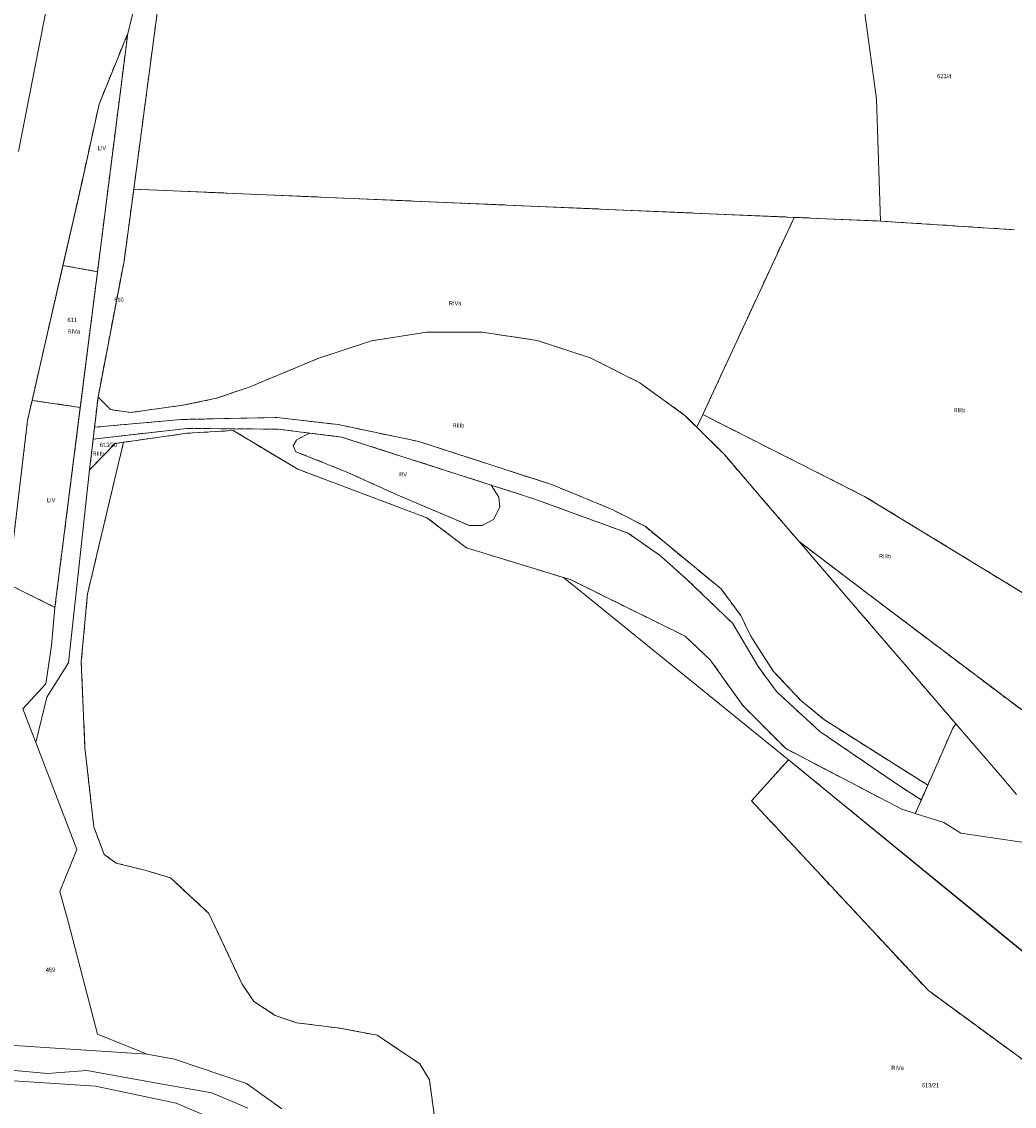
# Model space of a CAD drawing. Header units: metres. Extents: x 7496145 to 7500200, y 5498500 to 5502080.
# Tile 138 of 202: x 7498358 to 7498707, y 5500812 to 5501194. Entities that reach past the tile are written whole.
import ezdxf
from ezdxf.enums import TextEntityAlignment as Align

# ---------------------------------------------------------------- set-up
doc = ezdxf.new("R2010")
doc.units = ezdxf.units.M
doc.header["$MEASUREMENT"] = 0
for name, pattern in [('2.25_0.75', [3, 2.25, -0.75]), ('219-1000', [0]), ('egug-1000', [0])]:
    doc.linetypes.add(name, pattern=pattern)
for name, color, linetype in [('209-oznaczenie konturu klasyfikacyjnego', 7, 'CONTINUOUS'), ('211-numer działki ewidencyjnej', 7, 'CONTINUOUS'), ('217-kontur klasyfikacyjny', 7, 'CONTINUOUS'), ('218-kontur użytku gruntowego', 7, 'CONTINUOUS'), ('219-działka ewidencyjna', 7, 'CONTINUOUS')]:
    doc.layers.add(name, color=color, linetype=linetype)
doc.styles.get("Standard").update_dxf_attribs({"font": 'Working1250', "width": 0.75})

msp = doc.modelspace()

# ---------------------------------------------------------------- linework, layer by layer
at = {"layer": '217-kontur klasyfikacyjny', "color": 3, "linetype": '2.25_0.75', "lineweight": 18, "flags": 128}
for points in [[(7498407.62, 5501211.67), (7498397.49, 5501135.35)], [(7498384.72, 5501106.28), (7498395.36, 5501190.19)], [(7498395.36, 5501190.19), (7498385.28, 5501165.33)], [(7498385.28, 5501165.33), (7498378.94, 5501136.46)], [(7498378.94, 5501136.46), (7498372.55, 5501108.47)], [(7498397.49, 5501135.35), (7498394.07, 5501110.01)], [(7498629.99, 5501125.42), (7498397.49, 5501135.35)], [(7498597.81, 5501055.93), (7498629.99, 5501125.42)], [(7498629.99, 5501125.42), (7498660.37, 5501124.12)], [(7498660.37, 5501124.12), (7498707.58, 5501121.05)], [(7498394.07, 5501110.01), (7498384.91, 5501062.13)], [(7498372.55, 5501108.47), (7498361.69, 5501060.96)], [(7498372.55, 5501108.47), (7498384.72, 5501106.28)], [(7498378.66, 5501058.49), (7498384.72, 5501106.28)], [(7498500.56, 5501084.99), (7498481.21, 5501081.88)], [(7498520.15, 5501085.02), (7498500.56, 5501084.99)], [(7498539.51, 5501082.01), (7498520.15, 5501085.02)], [(7498481.21, 5501081.88), (7498462.59, 5501075.8)], [(7498558.16, 5501075.98), (7498539.51, 5501082.01)], [(7498462.59, 5501075.8), (7498438.08, 5501065.61)], [(7498575.64, 5501067.13), (7498558.16, 5501075.98)], [(7498438.08, 5501065.61), (7498426.62, 5501061.68)], [(7498591.53, 5501055.67), (7498575.64, 5501067.13)], [(7498361.69, 5501060.96), (7498360.06, 5501053.81)], [(7498378.66, 5501058.49), (7498361.69, 5501060.96)], [(7498384.91, 5501062.13), (7498383.68, 5501051.47)], [(7498389.32, 5501057.7), (7498384.91, 5501062.13)], [(7498426.62, 5501061.68), (7498414.77, 5501059.24)], [(7498369.72, 5500988.02), (7498378.66, 5501058.49)], [(7498396.29, 5501056.65), (7498389.32, 5501057.7)], [(7498414.77, 5501059.24), (7498396.29, 5501056.65)], [(7498360.06, 5501053.81), (7498353.31, 5500996.25)], [(7498383.68, 5501051.47), (7498414.2, 5501054.21)], [(7498414.2, 5501054.21), (7498447.84, 5501054.92)], [(7498447.84, 5501054.92), (7498469.5, 5501052.42)], [(7498469.5, 5501052.42), (7498497.89, 5501046.44)], [(7498595.75, 5501051.47), (7498591.53, 5501055.67)], [(7498595.75, 5501051.47), (7498597.81, 5501055.93)], [(7498654.76, 5501027.14), (7498597.81, 5501055.93)], [(7498416.2, 5501051.07), (7498383.19, 5501047.29)], [(7498416.16, 5501049.34), (7498397.67, 5501046.75)], [(7498432.49, 5501050.33), (7498416.16, 5501049.34)], [(7498448.24, 5501050.8), (7498416.2, 5501051.07)], [(7498455.2, 5501036.66), (7498432.49, 5501050.33)], [(7498459.32, 5501049.43), (7498448.24, 5501050.8)], [(7498454.84, 5501047.03), (7498459.32, 5501049.43)], [(7498470.65, 5501048.04), (7498459.32, 5501049.43)], [(7498605.41, 5501041.84), (7498595.75, 5501051.47)], [(7498393.88, 5501046.22), (7498381.22, 5500992.78)], [(7498383.19, 5501047.29), (7498381.94, 5501036.47)], [(7498381.94, 5501036.47), (7498390.99, 5501045.81)], [(7498390.99, 5501045.81), (7498393.88, 5501046.22)], [(7498397.67, 5501046.75), (7498393.88, 5501046.22)], [(7498453.59, 5501044.96), (7498454.84, 5501047.03)], [(7498454.58, 5501042.84), (7498453.59, 5501044.96)], [(7498523.34, 5501031.1), (7498470.65, 5501048.04)], [(7498497.89, 5501046.44), (7498544.88, 5501031.21)], [(7498472.26, 5501035.82), (7498454.58, 5501042.84)], [(7498621.7, 5501022.88), (7498605.41, 5501041.84)], [(7498500.7, 5501019.61), (7498455.2, 5501036.66)], [(7498490.28, 5501027.67), (7498472.26, 5501035.82)], [(7498538.64, 5501026.18), (7498523.34, 5501031.1)], [(7498523.34, 5501031.1), (7498525.96, 5501026.85)], [(7498544.88, 5501031.21), (7498565.92, 5501022.52)], [(7498515.67, 5501016.87), (7498490.28, 5501027.67)], [(7498525.96, 5501026.85), (7498526.35, 5501023.49)], [(7498571.5, 5501014.14), (7498538.64, 5501026.18)], [(7498722, 5500986.1), (7498654.76, 5501027.14)], [(7498526.35, 5501023.49), (7498524.16, 5501018.94)], [(7498565.92, 5501022.52), (7498577.49, 5501016.58)], [(7498631.76, 5501011.18), (7498621.7, 5501022.88)], [(7498514.59, 5501009.02), (7498500.7, 5501019.61)], [(7498524.16, 5501018.94), (7498520.09, 5501016.87)], [(7498520.09, 5501016.87), (7498515.67, 5501016.87)], [(7498582.98, 5501006.19), (7498571.5, 5501014.14)], [(7498577.49, 5501016.58), (7498604.29, 5500994.51)], [(7498656.32, 5500992.52), (7498631.76, 5501011.18)], [(7498631.76, 5501011.18), (7498638, 5501003.92)], [(7498548.82, 5500998.53), (7498514.59, 5501009.02)], [(7498592.14, 5500998.02), (7498582.98, 5501006.19)], [(7498638, 5501003.92), (7498654.29, 5500984.95)], [(7498353.31, 5500996.25), (7498369.72, 5500988.02)], [(7498551.21, 5500997.8), (7498548.82, 5500998.53)], [(7498591.59, 5500977.88), (7498551.21, 5500997.8)], [(7498608.25, 5500982.46), (7498592.14, 5500998.02)], [(7498381.22, 5500992.78), (7498379.02, 5500968.84)], [(7498604.29, 5500994.51), (7498611.19, 5500985.15)], [(7498705.28, 5500955.53), (7498656.32, 5500992.52)], [(7498611.19, 5500985.15), (7498614.7, 5500977.85)], [(7498654.29, 5500984.95), (7498670.59, 5500965.99)], [(7498617.29, 5500967.22), (7498608.25, 5500982.46)], [(7498600.46, 5500969.53), (7498591.59, 5500977.88)], [(7498614.7, 5500977.85), (7498622.64, 5500965.57)], [(7498379.02, 5500968.84), (7498380.25, 5500938.7)], [(7498611.9, 5500953.47), (7498600.46, 5500969.53)], [(7498623.76, 5500958.36), (7498617.29, 5500967.22)], [(7498622.64, 5500965.57), (7498632.39, 5500955.26)], [(7498670.59, 5500965.99), (7498686.88, 5500947.03)], [(7498638.99, 5500944.35), (7498623.76, 5500958.36)], [(7498627.02, 5500938.27), (7498611.9, 5500953.47)], [(7498632.39, 5500955.26), (7498640.67, 5500948.36)], [(7498709.13, 5500952.66), (7498705.28, 5500955.53)], [(7498640.67, 5500948.36), (7498677.04, 5500925.39)], [(7498686.88, 5500947.03), (7498685.79, 5500945.3)], [(7498667.09, 5500925.15), (7498638.99, 5500944.35)], [(7498685.79, 5500945.3), (7498681.96, 5500936.59)], [(7498380.25, 5500938.7), (7498383.44, 5500910.69)], [(7498667.86, 5500916.95), (7498627.02, 5500938.27)], [(7498614.96, 5500919.89), (7498628, 5500934.38)], [(7498628, 5500934.38), (7498776.97, 5500812.32)], [(7498681.96, 5500936.59), (7498677.04, 5500925.39)], [(7498674.76, 5500920.21), (7498667.09, 5500925.15)], [(7498677.04, 5500925.39), (7498674.76, 5500920.21)], [(7498677.24, 5500853.03), (7498614.96, 5500919.89)], [(7498674.22, 5500918.98), (7498672.65, 5500915.42)], [(7498674.76, 5500920.21), (7498674.22, 5500918.98)], [(7498672.65, 5500915.42), (7498667.86, 5500916.95)], [(7498383.44, 5500910.69), (7498387.11, 5500901.03)], [(7498387.11, 5500901.03), (7498391.29, 5500897.98)], [(7498391.29, 5500897.98), (7498401.44, 5500895.44)], [(7498401.44, 5500895.44), (7498410.41, 5500892.79)], [(7498410.41, 5500892.79), (7498423.95, 5500880.22)], [(7498423.95, 5500880.22), (7498435.67, 5500855.25)], [(7498435.67, 5500855.25), (7498439.77, 5500849.23)], [(7498782.91, 5500775.7), (7498677.24, 5500853.03)], [(7498439.77, 5500849.23), (7498447.29, 5500844.31)], [(7498447.29, 5500844.31), (7498454.82, 5500841.71)], [(7498454.82, 5500841.71), (7498470.14, 5500839.79)], [(7498470.14, 5500839.79), (7498483.22, 5500837.29)], [(7498483.22, 5500837.29), (7498498.18, 5500827.28)], [(7498498.18, 5500827.28), (7498501.58, 5500821.62)], [(7498501.58, 5500821.62), (7498503.46, 5500807.68)]]:
    msp.add_lwpolyline(points, dxfattribs=at)
at = {"layer": '218-kontur użytku gruntowego', "color": 3, "linetype": 'egug-1000', "lineweight": 18, "flags": 128}
for points in [[(7498400.81, 5501212.27), (7498395.36, 5501190.19)], [(7498407.62, 5501211.67), (7498397.49, 5501135.35)], [(7498356.96, 5501148.57), (7498366.88, 5501199.73)], [(7498395.36, 5501190.19), (7498384.72, 5501106.28)], [(7498395.36, 5501190.19), (7498385.28, 5501165.33)], [(7498385.28, 5501165.33), (7498378.94, 5501136.46)], [(7498378.94, 5501136.46), (7498372.55, 5501108.47)], [(7498397.49, 5501135.35), (7498394.07, 5501110.01)], [(7498397.49, 5501135.35), (7498629.99, 5501125.42)], [(7498629.99, 5501125.42), (7498597.81, 5501055.93)], [(7498660.37, 5501124.12), (7498629.99, 5501125.42)], [(7498707.58, 5501121.05), (7498660.37, 5501124.12)], [(7498394.07, 5501110.01), (7498384.91, 5501062.13)], [(7498372.55, 5501108.47), (7498361.69, 5501060.96)], [(7498384.72, 5501106.28), (7498372.55, 5501108.47)], [(7498384.72, 5501106.28), (7498378.66, 5501058.49)], [(7498500.56, 5501084.99), (7498481.21, 5501081.88)], [(7498520.15, 5501085.02), (7498500.56, 5501084.99)], [(7498539.51, 5501082.01), (7498520.15, 5501085.02)], [(7498481.21, 5501081.88), (7498462.59, 5501075.8)], [(7498558.16, 5501075.98), (7498539.51, 5501082.01)], [(7498462.59, 5501075.8), (7498438.08, 5501065.61)], [(7498575.64, 5501067.13), (7498558.16, 5501075.98)], [(7498438.08, 5501065.61), (7498426.62, 5501061.68)], [(7498591.53, 5501055.67), (7498575.64, 5501067.13)], [(7498361.69, 5501060.96), (7498360.06, 5501053.81)], [(7498361.69, 5501060.96), (7498378.66, 5501058.49)], [(7498384.91, 5501062.13), (7498383.68, 5501051.47)], [(7498389.32, 5501057.7), (7498384.91, 5501062.13)], [(7498426.62, 5501061.68), (7498414.77, 5501059.24)], [(7498378.66, 5501058.49), (7498369.72, 5500988.02)], [(7498396.29, 5501056.65), (7498389.32, 5501057.7)], [(7498414.77, 5501059.24), (7498396.29, 5501056.65)], [(7498360.06, 5501053.81), (7498353.31, 5500996.25)], [(7498414.2, 5501054.21), (7498383.68, 5501051.47)], [(7498447.84, 5501054.92), (7498414.2, 5501054.21)], [(7498469.5, 5501052.42), (7498447.84, 5501054.92)], [(7498497.89, 5501046.44), (7498469.5, 5501052.42)], [(7498595.75, 5501051.47), (7498591.53, 5501055.67)], [(7498597.81, 5501055.93), (7498595.75, 5501051.47)], [(7498654.76, 5501027.14), (7498597.81, 5501055.93)], [(7498383.68, 5501051.47), (7498383.19, 5501047.29)], [(7498416.2, 5501051.07), (7498383.19, 5501047.29)], [(7498416.16, 5501049.34), (7498397.67, 5501046.75)], [(7498432.49, 5501050.33), (7498416.16, 5501049.34)], [(7498448.24, 5501050.8), (7498416.2, 5501051.07)], [(7498455.2, 5501036.66), (7498432.49, 5501050.33)], [(7498459.32, 5501049.43), (7498448.24, 5501050.8)], [(7498459.32, 5501049.43), (7498454.84, 5501047.03)], [(7498470.65, 5501048.04), (7498459.32, 5501049.43)], [(7498595.75, 5501051.47), (7498605.41, 5501041.84)], [(7498393.88, 5501046.22), (7498381.22, 5500992.78)], [(7498383.19, 5501047.29), (7498381.94, 5501036.47)], [(7498381.94, 5501036.47), (7498390.99, 5501045.81)], [(7498390.99, 5501045.81), (7498393.88, 5501046.22)], [(7498397.67, 5501046.75), (7498393.88, 5501046.22)], [(7498454.84, 5501047.03), (7498453.59, 5501044.96)], [(7498453.59, 5501044.96), (7498454.58, 5501042.84)], [(7498523.34, 5501031.1), (7498470.65, 5501048.04)], [(7498544.88, 5501031.21), (7498497.89, 5501046.44)], [(7498454.58, 5501042.84), (7498472.26, 5501035.82)], [(7498605.41, 5501041.84), (7498621.7, 5501022.88)], [(7498374.49, 5500968.54), (7498381.94, 5501036.47)], [(7498500.7, 5501019.61), (7498455.2, 5501036.66)], [(7498472.26, 5501035.82), (7498490.28, 5501027.67)], [(7498525.96, 5501026.85), (7498523.34, 5501031.1)], [(7498538.64, 5501026.18), (7498523.34, 5501031.1)], [(7498565.92, 5501022.52), (7498544.88, 5501031.21)], [(7498490.28, 5501027.67), (7498515.67, 5501016.87)], [(7498526.35, 5501023.49), (7498525.96, 5501026.85)], [(7498571.5, 5501014.14), (7498538.64, 5501026.18)], [(7498722, 5500986.1), (7498654.76, 5501027.14)], [(7498524.16, 5501018.94), (7498526.35, 5501023.49)], [(7498577.49, 5501016.58), (7498565.92, 5501022.52)], [(7498621.7, 5501022.88), (7498631.76, 5501011.18)], [(7498514.59, 5501009.02), (7498500.7, 5501019.61)], [(7498520.09, 5501016.87), (7498524.16, 5501018.94)], [(7498515.67, 5501016.87), (7498520.09, 5501016.87)], [(7498582.98, 5501006.19), (7498571.5, 5501014.14)], [(7498604.29, 5500994.51), (7498577.49, 5501016.58)], [(7498631.76, 5501011.18), (7498656.32, 5500992.52)], [(7498631.76, 5501011.18), (7498638, 5501003.92)], [(7498548.82, 5500998.53), (7498514.59, 5501009.02)], [(7498592.14, 5500998.02), (7498582.98, 5501006.19)], [(7498638, 5501003.92), (7498654.29, 5500984.95)], [(7498353.31, 5500996.25), (7498369.72, 5500988.02)], [(7498551.21, 5500997.8), (7498548.82, 5500998.53)], [(7498591.59, 5500977.88), (7498551.21, 5500997.8)], [(7498608.25, 5500982.46), (7498592.14, 5500998.02)], [(7498381.22, 5500992.78), (7498379.02, 5500968.84)], [(7498611.19, 5500985.15), (7498604.29, 5500994.51)], [(7498656.32, 5500992.52), (7498705.28, 5500955.53)], [(7498369.72, 5500988.02), (7498368.5, 5500974.59)], [(7498614.7, 5500977.85), (7498611.19, 5500985.15)], [(7498654.29, 5500984.95), (7498670.59, 5500965.99)], [(7498617.29, 5500967.22), (7498608.25, 5500982.46)], [(7498600.46, 5500969.53), (7498591.59, 5500977.88)], [(7498622.64, 5500965.57), (7498614.7, 5500977.85)], [(7498368.5, 5500974.59), (7498366.52, 5500961.1)], [(7498366.84, 5500956.38), (7498374.49, 5500968.54)], [(7498379.02, 5500968.84), (7498380.25, 5500938.7)], [(7498611.9, 5500953.47), (7498600.46, 5500969.53)], [(7498623.76, 5500958.36), (7498617.29, 5500967.22)], [(7498632.39, 5500955.26), (7498622.64, 5500965.57)], [(7498670.59, 5500965.99), (7498686.88, 5500947.03)], [(7498366.52, 5500961.1), (7498358.47, 5500952.24)], [(7498638.99, 5500944.35), (7498623.76, 5500958.36)], [(7498363.03, 5500940.41), (7498366.84, 5500956.38)], [(7498627.02, 5500938.27), (7498611.9, 5500953.47)], [(7498640.67, 5500948.36), (7498632.39, 5500955.26)], [(7498705.28, 5500955.53), (7498709.13, 5500952.66)], [(7498358.47, 5500952.24), (7498363.03, 5500940.41)], [(7498677.04, 5500925.39), (7498640.67, 5500948.36)], [(7498686.88, 5500947.03), (7498685.79, 5500945.3)], [(7498667.09, 5500925.15), (7498638.99, 5500944.35)], [(7498685.79, 5500945.3), (7498681.96, 5500936.59)], [(7498363.03, 5500940.41), (7498377.44, 5500902.7)], [(7498380.25, 5500938.7), (7498383.44, 5500910.69)], [(7498667.86, 5500916.95), (7498627.02, 5500938.27)], [(7498628, 5500934.38), (7498614.96, 5500919.89)], [(7498776.97, 5500812.32), (7498628, 5500934.38)], [(7498681.96, 5500936.59), (7498677.04, 5500925.39)], [(7498674.76, 5500920.21), (7498667.09, 5500925.15)], [(7498677.04, 5500925.39), (7498674.76, 5500920.21)], [(7498614.96, 5500919.89), (7498677.24, 5500853.03)], [(7498674.22, 5500918.98), (7498672.65, 5500915.42)], [(7498674.76, 5500920.21), (7498674.22, 5500918.98)], [(7498672.65, 5500915.42), (7498667.86, 5500916.95)], [(7498383.44, 5500910.69), (7498387.11, 5500901.03)], [(7498377.44, 5500902.7), (7498371.41, 5500887.99)], [(7498387.11, 5500901.03), (7498391.29, 5500897.98)], [(7498391.29, 5500897.98), (7498401.44, 5500895.44)], [(7498401.44, 5500895.44), (7498410.41, 5500892.79)], [(7498410.41, 5500892.79), (7498423.95, 5500880.22)], [(7498371.41, 5500887.99), (7498374.47, 5500876.95)], [(7498374.47, 5500876.95), (7498384.72, 5500837.64)], [(7498423.95, 5500880.22), (7498435.67, 5500855.25)], [(7498435.67, 5500855.25), (7498439.77, 5500849.23)], [(7498677.24, 5500853.03), (7498782.91, 5500775.7)], [(7498439.77, 5500849.23), (7498447.29, 5500844.31)], [(7498447.29, 5500844.31), (7498454.82, 5500841.71)], [(7498454.82, 5500841.71), (7498470.14, 5500839.79)], [(7498470.14, 5500839.79), (7498483.22, 5500837.29)], [(7498384.72, 5500837.64), (7498402.18, 5500830.64)], [(7498483.22, 5500837.29), (7498498.18, 5500827.28)], [(7498402.18, 5500830.64), (7498355.51, 5500833.69)], [(7498498.18, 5500827.28), (7498501.58, 5500821.62)], [(7498367.09, 5500823.88), (7498337.21, 5500826.49)], [(7498380.96, 5500824.85), (7498367.09, 5500823.88)], [(7498407.56, 5500820.13), (7498380.96, 5500824.85)], [(7498340.68, 5500822.17), (7498383.99, 5500819.38)], [(7498383.99, 5500819.38), (7498412.37, 5500813.36)], [(7498424.98, 5500817.04), (7498407.56, 5500820.13)], [(7498501.58, 5500821.62), (7498503.46, 5500807.68)], [(7498437.66, 5500811.62), (7498424.98, 5500817.04)], [(7498412.37, 5500813.36), (7498435.87, 5500803.42)]]:
    msp.add_lwpolyline(points, dxfattribs=at)
at = {"layer": '219-działka ewidencyjna', "color": 3, "linetype": '219-1000', "lineweight": 18, "flags": 128}
for points in [[(7498650.71, 5501227.78), (7498658.98, 5501167.07)], [(7498400.81, 5501212.27), (7498395.36, 5501190.19)], [(7498397.49, 5501135.35), (7498407.62, 5501211.67)], [(7498356.96, 5501148.57), (7498366.88, 5501199.73)], [(7498369.72, 5500988.02), (7498395.36, 5501190.19)], [(7498385.28, 5501165.33), (7498395.36, 5501190.19)], [(7498658.98, 5501167.07), (7498660.37, 5501124.12)], [(7498378.94, 5501136.46), (7498385.28, 5501165.33)], [(7498360.06, 5501053.81), (7498378.94, 5501136.46)], [(7498394.07, 5501110.01), (7498397.49, 5501135.35)], [(7498397.49, 5501135.35), (7498660.37, 5501124.12)], [(7498660.37, 5501124.12), (7498707.58, 5501121.05)], [(7498394.07, 5501110.01), (7498384.91, 5501062.13)], [(7498481.21, 5501081.88), (7498500.56, 5501084.99)], [(7498500.56, 5501084.99), (7498520.15, 5501085.02)], [(7498520.15, 5501085.02), (7498539.51, 5501082.01)], [(7498462.59, 5501075.8), (7498481.21, 5501081.88)], [(7498539.51, 5501082.01), (7498558.16, 5501075.98)], [(7498438.08, 5501065.61), (7498462.59, 5501075.8)], [(7498558.16, 5501075.98), (7498575.64, 5501067.13)], [(7498426.62, 5501061.68), (7498438.08, 5501065.61)], [(7498575.64, 5501067.13), (7498591.53, 5501055.67)], [(7498381.94, 5501036.47), (7498384.91, 5501062.13)], [(7498384.91, 5501062.13), (7498389.32, 5501057.7)], [(7498414.77, 5501059.24), (7498426.62, 5501061.68)], [(7498389.32, 5501057.7), (7498396.29, 5501056.65)], [(7498396.29, 5501056.65), (7498414.77, 5501059.24)], [(7498353.31, 5500996.25), (7498360.06, 5501053.81)], [(7498591.53, 5501055.67), (7498605.41, 5501041.84)], [(7498397.67, 5501046.75), (7498416.16, 5501049.34)], [(7498416.16, 5501049.34), (7498432.49, 5501050.33)], [(7498432.49, 5501050.33), (7498455.2, 5501036.66)], [(7498381.94, 5501036.47), (7498390.99, 5501045.81)], [(7498390.99, 5501045.81), (7498397.67, 5501046.75)], [(7498605.41, 5501041.84), (7498621.7, 5501022.88)], [(7498374.49, 5500968.54), (7498381.94, 5501036.47)], [(7498455.2, 5501036.66), (7498500.7, 5501019.61)], [(7498621.7, 5501022.88), (7498631.76, 5501011.18)], [(7498500.7, 5501019.61), (7498514.59, 5501009.02)], [(7498631.76, 5501011.18), (7498638, 5501003.92)], [(7498656.32, 5500992.52), (7498631.76, 5501011.18)], [(7498514.59, 5501009.02), (7498548.82, 5500998.53)], [(7498638, 5501003.92), (7498654.29, 5500984.95)], [(7498353.31, 5500996.25), (7498369.72, 5500988.02)], [(7498548.82, 5500998.53), (7498551.21, 5500997.8)], [(7498556.66, 5500992.16), (7498548.82, 5500998.53)], [(7498551.21, 5500997.8), (7498591.59, 5500977.88)], [(7498556.66, 5500992.16), (7498628, 5500934.38)], [(7498656.32, 5500992.52), (7498705.28, 5500955.53)], [(7498368.5, 5500974.59), (7498369.72, 5500988.02)], [(7498654.29, 5500984.95), (7498670.59, 5500965.99)], [(7498591.59, 5500977.88), (7498600.46, 5500969.53)], [(7498368.5, 5500974.59), (7498366.52, 5500961.1)], [(7498366.84, 5500956.38), (7498374.49, 5500968.54)], [(7498600.46, 5500969.53), (7498611.9, 5500953.47)], [(7498670.59, 5500965.99), (7498686.88, 5500947.03)], [(7498358.47, 5500952.24), (7498366.52, 5500961.1)], [(7498366.84, 5500956.38), (7498363.03, 5500940.41)], [(7498611.9, 5500953.47), (7498627.02, 5500938.27)], [(7498705.28, 5500955.53), (7498755.69, 5500917.95)], [(7498358.47, 5500952.24), (7498363.03, 5500940.41)], [(7498685.79, 5500945.3), (7498686.88, 5500947.03)], [(7498686.88, 5500947.03), (7498703.17, 5500928.07)], [(7498685.79, 5500945.3), (7498681.96, 5500936.59)], [(7498363.03, 5500940.41), (7498377.44, 5500902.7)], [(7498627.02, 5500938.27), (7498667.86, 5500916.95)], [(7498628, 5500934.38), (7498695.67, 5500879.06)], [(7498674.22, 5500918.98), (7498681.96, 5500936.59)], [(7498703.17, 5500928.07), (7498708.27, 5500922.17)], [(7498674.22, 5500918.98), (7498672.65, 5500915.42)], [(7498667.86, 5500916.95), (7498672.65, 5500915.42)], [(7498672.65, 5500915.42), (7498682.73, 5500912.21)], [(7498682.73, 5500912.21), (7498688.71, 5500908.45)], [(7498688.71, 5500908.45), (7498710.97, 5500905.21)], [(7498371.41, 5500887.99), (7498377.44, 5500902.7)], [(7498371.41, 5500887.99), (7498374.47, 5500876.95)], [(7498374.47, 5500876.95), (7498384.72, 5500837.64)], [(7498695.67, 5500879.06), (7498776.97, 5500812.32)], [(7498384.72, 5500837.64), (7498402.18, 5500830.64)], [(7498355.51, 5500833.69), (7498402.18, 5500830.64)], [(7498411.78, 5500828.85), (7498402.18, 5500830.64)], [(7498411.78, 5500828.85), (7498437.12, 5500820.34)], [(7498437.12, 5500820.34), (7498449.59, 5500811.36)]]:
    msp.add_lwpolyline(points, dxfattribs=at)

# ---------------------------------------------------------------- texts
at = {"layer": '209-oznaczenie konturu klasyfikacyjnego', "color": 3, "linetype": 'Continuous', "lineweight": 18, "width": 0.79}
for s, p in [('ŁIV', (7498384.76, 5501149.08)), ('RIVa', (7498508.45, 5501094.41)), ('RIVa', (7498374.15, 5501084.5)), ('RIIIb', (7498686.09, 5501056.76)), ('RIIIb', (7498509.68, 5501051.39)), ('RIIIb', (7498382.94, 5501041.42)), ('RV', (7498490.97, 5501034.15)), ('ŁIV', (7498366.92, 5501025.09)), ('RIIIb', (7498659.88, 5501005.3)), ('RIVa', (7498664.19, 5500825.07))]:
    msp.add_text(s, height=1.5, dxfattribs=at).set_placement(p)
at = {"layer": '211-numer działki ewidencyjnej', "color": 3, "linetype": 'Continuous', "lineweight": 18, "width": 0.79}
for s, p in [('623/4', (7498680.33, 5501174.42)), ('611', (7498374.15, 5501088.55)), ('613/20', (7498385.52, 5501044.53))]:
    msp.add_text(s, height=1.5, dxfattribs=at).set_placement(p)
for s, p in [('610', (7498390.62, 5501097.18)), ('469', (7498366.5, 5500861.15)), ('613/21', (7498674.98, 5500820.45))]:
    msp.add_text(s, height=1.5, dxfattribs=at).set_placement(p, align=Align.TOP_LEFT)

doc.saveas('drawing.dxf')
